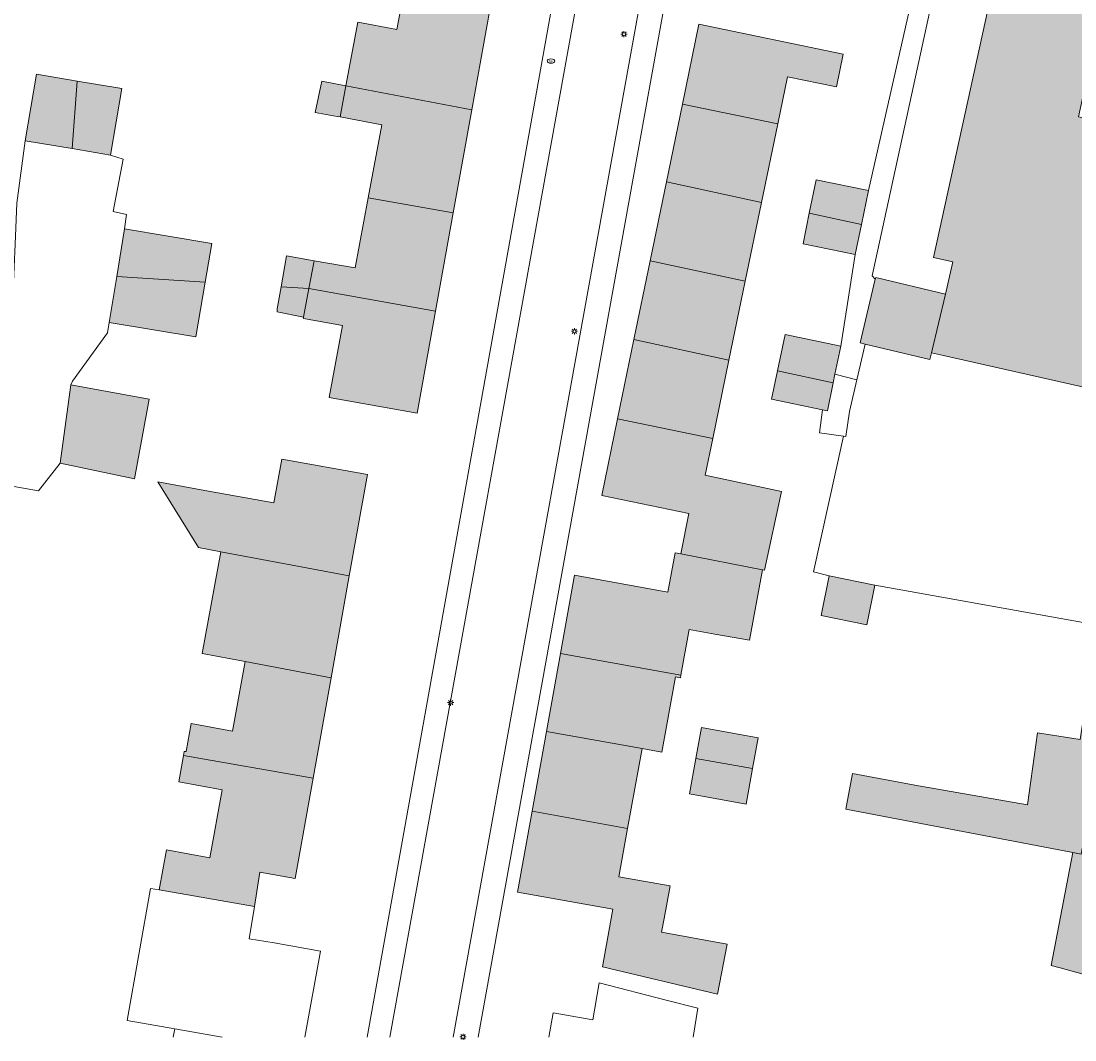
# Model space of a CAD drawing. Header units: metres. Extents: x 187482 to 189800, y 333582 to 335019.
# Tile 37 of 256: x 187979 to 188064, y 333584 to 333666. Entities that reach past the tile are written whole.
import ezdxf
from ezdxf.enums import TextEntityAlignment as Align

# ---------------------------------------------------------------- set-up
doc = ezdxf.new("R2010")
doc.units = ezdxf.units.M
doc.layers.get('0').update_dxf_attribs({"color": 252, "lineweight": 18})
for name, color, linetype, lineweight in [('B-WE-IE-MEUBILAIR-S', 252, 'Continuous', 18), ('B-WE-IE-TERREINAFSCHEIDING_KUNSTMATIG_HEKWERK-G', 252, 'IE-TERREINAFSCHEIDING_KUNSTMATIG-SO', 18), ('B-WE-IE-TERREINAFSCHEIDING_KUNSTMATIG_MUUR-G', 252, 'IE-TERREINAFSCHEIDING_KUNSTMATIG-SO', 18), ('B-WE-OG-BEBOUWING-GV', 252, 'Continuous', 18), ('B-WE-OG-TERREIN_ERF-GV', 252, 'Continuous', 18), ('B-WE-VH-GESLOTENVERHARDING_ASFALT-GV', 252, 'Continuous', 18), ('B-WE-VH-OPENVERHARDING_TEGEL-GV', 252, 'Continuous', 18)]:
    doc.layers.add(name, color=color, linetype=linetype, lineweight=lineweight)
doc.layers.add('B-WE-OG-BEBOUWING-V', color=7, linetype='Continuous', lineweight=18, true_color=0xf0f0f0)
doc.styles.add('NLCS-ISO', font='NLCS-ISO.ttf')
doc.linetypes.add('IE-TERREINAFSCHEIDING_KUNSTMATIG-SO', pattern='A,4,[82,NLCS.SHX,S=0.75,R=90,X=0,Y=0],4,-2', length=10)

# ---------------------------------------------------------------- blocks, each defined once
blk = doc.blocks.new('SIE-MEUBILAIR_PAAL_LICHTMAST-SO')
for points in [[(-0.62, 0), (-1, 0)], [(-0.71, 0.71), (-0.44, 0.44)], [(0, 1), (0, 0.62)], [(0.44, 0.44), (0.71, 0.71)], [(1, 0), (0.62, 0)], [(-0.71, -0.71), (-0.44, -0.44)], [(0, -0.62), (0, -1)], [(0.44, -0.44), (0.71, -0.71)]]:
    blk.add_lwpolyline(points)
blk.add_circle((0, 0), 0.5)
blk = doc.blocks.new('SIE-MEUBILAIR_PUT_BRANDKRAAN-SO')
blk.add_ellipse((0, 0), major_axis=(1.25, 0), ratio=0.54)
at = {"style": 'NLCS-ISO'}
blk.add_text('bk', height=0.75, dxfattribs=at).set_placement((0.03, 0), align=Align.MIDDLE_CENTER)

msp = doc.modelspace()

# ---------------------------------------------------------------- hatches: boundary and pattern name
at = {"layer": 'B-WE-OG-BEBOUWING-V'}
h = msp.add_hatch(color=256, dxfattribs=at)
h.dxf.hatch_style = 1
h.paths.add_polyline_path([(188005.536, 333660.839), (188015.706, 333658.894), (188017.157, 333666.966), (188010.616, 333668.16), (188010.196, 333668.236), (188009.664, 333665.388), (188006.496, 333665.98)], flags=17)
h.paths.add_polyline_path([(188005.638, 333670.129), (188001.91, 333670.782), (188001.525, 333668.586), (188005.25, 333667.933), (188005.556, 333669.679)], flags=16)
h = msp.add_hatch(color=256, dxfattribs=at)
h.dxf.hatch_style = 1
h.paths.add_polyline_path([(188080.727, 333665.558), (188072.896, 333667.269), (188070.696, 333656.996), (188064.717, 333658.321), (188066.914, 333668.577), (188058.148, 333670.493), (188057.868, 333669.214), (188053.004, 333646.963), (188054.557, 333646.598), (188053.959, 333644.001), (188052.832, 333639.261), (188053.817, 333639.034), (188065.744, 333636.338), (188067.287, 333643.6), (188071.734, 333642.553), (188076.381, 333642.554), (188091.39, 333639.954), (188091.981, 333643.158), (188076.854, 333645.788)], flags=17)
h = msp.add_hatch(color=256, dxfattribs=at)
h.dxf.hatch_style = 1
h.paths.add_polyline_path([(188032.728, 333659.352), (188040.417, 333657.767), (188041.2, 333661.561), (188045.16, 333660.744), (188045.692, 333663.39), (188034.058, 333665.805)], flags=17)
h = msp.add_hatch(color=256, dxfattribs=at)
h.dxf.hatch_style = 1
h.paths.add_polyline_path([(187983.419, 333655.754), (187983.838, 333661.21), (187980.543, 333661.762), (187979.642, 333656.387)], flags=17)
h = msp.add_hatch(color=256, dxfattribs=at)
h.dxf.hatch_style = 1
h.paths.add_polyline_path([(187983.838, 333661.21), (187983.419, 333655.754), (187986.538, 333655.232), (187987.438, 333660.607)], flags=17)
h = msp.add_hatch(color=256, dxfattribs=at)
h.dxf.hatch_style = 1
h.paths.add_polyline_path([(188005.536, 333660.839), (188003.607, 333661.208), (188003.062, 333658.68), (188004.835, 333658.352), (188005.068, 333658.309)], flags=17)
h = msp.add_hatch(color=256, dxfattribs=at)
h.dxf.hatch_style = 1
h.paths.add_polyline_path([(188014.209, 333650.563), (188015.706, 333658.894), (188005.536, 333660.839), (188005.068, 333658.309), (188008.435, 333657.686), (188007.339, 333651.771)], flags=17)
h = msp.add_hatch(color=256, dxfattribs=at)
h.dxf.hatch_style = 1
h.paths.add_polyline_path([(188031.433, 333653.07), (188039.102, 333651.392), (188040.417, 333657.767), (188032.728, 333659.352)], flags=17)
h = msp.add_hatch(color=256, dxfattribs=at)
h.dxf.hatch_style = 1
h.paths.add_polyline_path([(188031.433, 333653.07), (188030.119, 333646.693), (188037.794, 333645.05), (188039.102, 333651.392)], flags=17)
h = msp.add_hatch(color=256, dxfattribs=at)
h.dxf.hatch_style = 1
h.paths.add_polyline_path([(188042.968, 333650.545), (188047.175, 333649.625), (188047.736, 333652.376), (188043.517, 333653.236)], flags=17)
h = msp.add_hatch(color=256, dxfattribs=at)
h.dxf.hatch_style = 1
h.paths.add_polyline_path([(188012.781, 333642.621), (188014.209, 333650.563), (188007.339, 333651.771), (188006.294, 333646.127), (188002.969, 333646.702), (188002.553, 333644.457)], flags=17)
h = msp.add_hatch(color=256, dxfattribs=at)
h.dxf.hatch_style = 1
h.paths.add_polyline_path([(188047.175, 333649.625), (188042.968, 333650.545), (188042.464, 333648.071), (188046.683, 333647.212)], flags=17)
h = msp.add_hatch(color=256, dxfattribs=at)
h.dxf.hatch_style = 1
h.paths.add_polyline_path([(187987.032, 333645.41), (187994.173, 333644.972), (187994.698, 333648.087), (187987.669, 333649.272)], flags=17)
h = msp.add_hatch(color=256, dxfattribs=at)
h.dxf.hatch_style = 1
h.paths.add_polyline_path([(188000.75, 333647.091), (188000.313, 333644.595), (188002.553, 333644.457), (188002.969, 333646.702)], flags=17)
h = msp.add_hatch(color=256, dxfattribs=at)
h.dxf.hatch_style = 1
h.paths.add_polyline_path([(188028.807, 333640.329), (188036.477, 333638.663), (188037.794, 333645.05), (188030.119, 333646.693)], flags=17)
h = msp.add_hatch(color=256, dxfattribs=at)
h.dxf.hatch_style = 1
h.paths.add_polyline_path([(187994.173, 333644.972), (187987.032, 333645.41), (187986.422, 333641.718), (187993.425, 333640.537)], flags=17)
h = msp.add_hatch(color=256, dxfattribs=at)
h.dxf.hatch_style = 1
h.paths.add_polyline_path([(188048.299, 333645.211), (188047.075, 333640.062), (188047.49, 333639.964), (188052.704, 333638.723), (188052.832, 333639.261), (188053.959, 333644.001), (188048.33, 333645.34)], flags=17)
h = msp.add_hatch(color=256, dxfattribs=at)
h.dxf.hatch_style = 1
h.paths.add_polyline_path([(188002.125, 333642.146), (188002.553, 333644.457), (188000.313, 333644.595), (188000, 333642.81), (188000, 333642.56)], flags=17)
h = msp.add_hatch(color=256, dxfattribs=at)
h.dxf.hatch_style = 1
h.paths.add_polyline_path([(188004.196, 333635.649), (188011.299, 333634.373), (188012.781, 333642.621), (188002.553, 333644.457), (188002.125, 333642.146), (188002.105, 333642.038), (188005.273, 333641.457)], flags=17)
h = msp.add_hatch(color=256, dxfattribs=at)
h.dxf.hatch_style = 1
h.paths.add_polyline_path([(188027.485, 333633.914), (188035.172, 333632.341), (188036.477, 333638.663), (188028.807, 333640.329)], flags=17)
h = msp.add_hatch(color=256, dxfattribs=at)
h.dxf.hatch_style = 1
h.paths.add_polyline_path([(188045.043, 333637.531), (188045.519, 333639.804), (188041.014, 333640.748), (188040.399, 333637.812), (188044.897, 333636.835)], flags=17)
h = msp.add_hatch(color=256, dxfattribs=at)
h.dxf.hatch_style = 1
h.paths.add_polyline_path([(188044.897, 333636.835), (188040.399, 333637.812), (188039.92, 333635.523), (188044.043, 333634.659), (188044.425, 333634.579)], flags=17)
h = msp.add_hatch(color=256, dxfattribs=at)
h.dxf.hatch_style = 1
h.paths.add_polyline_path([(187983.334, 333636.665), (187982.473, 333630.356), (187988.469, 333629.072), (187989.658, 333635.513)], flags=17)
h = msp.add_hatch(color=256, dxfattribs=at)
h.dxf.hatch_style = 1
h.paths.add_polyline_path([(188032.586, 333623.023), (188039.198, 333621.731), (188039.352, 333621.701), (188040.733, 333628.06), (188034.561, 333629.379), (188035.172, 333632.341), (188027.485, 333633.914), (188026.211, 333627.733), (188033.251, 333626.283)], flags=17)
h = msp.add_hatch(color=256, dxfattribs=at)
h.dxf.hatch_style = 1
h.paths.add_polyline_path([(187995.428, 333623.189), (188005.816, 333621.233), (188007.284, 333629.44), (188000.359, 333630.679), (187999.723, 333627.128), (187994.43, 333628.075), (187990.355, 333628.828), (187993.645, 333623.525)], flags=17)
h = msp.add_hatch(color=256, dxfattribs=at)
h.dxf.hatch_style = 1
h.paths.add_polyline_path([(188005.816, 333621.233), (187995.428, 333623.189), (187993.942, 333614.966), (187997.41, 333614.311), (188004.343, 333613.002)], flags=17)
h = msp.add_hatch(color=256, dxfattribs=at)
h.dxf.hatch_style = 1
h.paths.add_polyline_path([(188022.867, 333614.975), (188032.602, 333613.222), (188033.256, 333616.907), (188035.336, 333616.541), (188038.145, 333616.05), (188039.198, 333621.731), (188032.586, 333623.023), (188032.131, 333623.112), (188031.548, 333619.933), (188024.004, 333621.291)], flags=17)
h = msp.add_hatch(color=256, dxfattribs=at)
h.dxf.hatch_style = 1
h.paths.add_polyline_path([(188048.268, 333620.483), (188044.576, 333621.238), (188043.919, 333618.031), (188047.612, 333617.276)], flags=17)
h = msp.add_hatch(color=256, dxfattribs=at)
h.dxf.hatch_style = 1
h.paths.add_polyline_path([(188032.602, 333613.222), (188022.867, 333614.975), (188021.733, 333608.673), (188029.458, 333607.281), (188031.067, 333606.991), (188032.162, 333613.07), (188032.564, 333613.005)], flags=17)
h = msp.add_hatch(color=256, dxfattribs=at)
h.dxf.hatch_style = 1
h.paths.add_polyline_path([(188004.343, 333613.002), (187997.41, 333614.311), (187996.393, 333608.701), (187993.051, 333609.308), (187992.641, 333607.04), (187992.487, 333607.046), (187992.428, 333606.723), (188002.891, 333604.889)], flags=17)
h = msp.add_hatch(color=256, dxfattribs=at)
h.dxf.hatch_style = 1
h.paths.add_polyline_path([(188045.912, 333602.405), (188054.251, 333600.81), (188064.258, 333598.896), (188064.936, 333598.766), (188065.574, 333602.203), (188072.832, 333601.023), (188073.863, 333606.619), (188066.955, 333607.699), (188067.315, 333610.003), (188065.207, 333610.332), (188064.847, 333608.028), (188061.399, 333608.567), (188060.596, 333602.753), (188051.494, 333604.344), (188046.465, 333605.278)], flags=17)
h = msp.add_hatch(color=256, dxfattribs=at)
h.dxf.hatch_style = 1
h.paths.add_polyline_path([(188020.571, 333602.221), (188028.297, 333600.826), (188029.458, 333607.281), (188021.733, 333608.673)], flags=17)
h = msp.add_hatch(color=256, dxfattribs=at)
h.dxf.hatch_style = 1
h.paths.add_polyline_path([(188038.387, 333605.672), (188038.838, 333608.152), (188034.255, 333608.985), (188033.803, 333606.498)], flags=17)
h = msp.add_hatch(color=256, dxfattribs=at)
h.dxf.hatch_style = 1
h.paths.add_polyline_path([(187990.451, 333595.874), (187998.146, 333594.527), (187998.594, 333597.303), (188001.443, 333596.793), (188002.891, 333604.889), (187992.428, 333606.723), (187992.039, 333604.589), (187995.545, 333603.961), (187994.561, 333598.465), (187991.038, 333599.096)], flags=17)
h = msp.add_hatch(color=256, dxfattribs=at)
h.dxf.hatch_style = 1
h.paths.add_polyline_path([(188033.803, 333606.498), (188033.282, 333603.631), (188037.865, 333602.798), (188038.387, 333605.672)], flags=17)
h = msp.add_hatch(color=256, dxfattribs=at)
h.dxf.hatch_style = 1
h.paths.add_polyline_path([(188028.297, 333600.826), (188020.571, 333602.221), (188019.395, 333595.687), (188027.101, 333594.3), (188026.266, 333589.666), (188035.548, 333587.44), (188036.327, 333591.499), (188031.028, 333592.45), (188031.255, 333593.552), (188031.729, 333596.196), (188027.597, 333596.933)], flags=17)
h = msp.add_hatch(color=256, dxfattribs=at)
h.dxf.hatch_style = 1
h.paths.add_polyline_path([(188064.258, 333598.896), (188062.51, 333589.757), (188063.231, 333589.58), (188067.393, 333588.423), (188067.605, 333591.605), (188073.794, 333591.036), (188075.554, 333600.581), (188072.832, 333601.023), (188065.574, 333602.203), (188064.936, 333598.766)], flags=17)

# ---------------------------------------------------------------- linework, layer by layer
at = {"layer": 'B-WE-IE-TERREINAFSCHEIDING_KUNSTMATIG_HEKWERK-G', "ltscale": 0.2, "flags": 128}
for points in [[(188046.683, 333647.212), (188045.519, 333639.804)], [(188047.49, 333639.964), (188046.805, 333637.073)]]:
    msp.add_lwpolyline(points, dxfattribs=at)
at = {"layer": 'B-WE-IE-TERREINAFSCHEIDING_KUNSTMATIG_MUUR-G', "ltscale": 0.2, "flags": 128}
for points in [[(188045.734, 333632.533), (188043.296, 333621.574), (188044.576, 333621.238)], [(188068.994, 333616.778), (188048.268, 333620.483)]]:
    msp.add_lwpolyline(points, dxfattribs=at)
at = {"layer": 'B-WE-OG-BEBOUWING-GV', "flags": 128}
for points in [[(188080.727, 333665.558), (188072.896, 333667.269), (188070.696, 333656.996), (188064.717, 333658.321), (188066.914, 333668.577), (188058.148, 333670.493), (188057.868, 333669.214), (188053.004, 333646.963), (188054.557, 333646.598), (188053.959, 333644.001), (188052.832, 333639.261), (188053.817, 333639.034), (188065.744, 333636.338), (188067.287, 333643.6), (188071.734, 333642.553), (188076.381, 333642.554), (188091.39, 333639.954), (188091.981, 333643.158), (188076.854, 333645.788)], [(188005.536, 333660.839), (188015.706, 333658.894), (188017.157, 333666.966), (188010.616, 333668.16), (188010.196, 333668.236), (188009.664, 333665.388), (188006.496, 333665.98)], [(188032.728, 333659.352), (188040.417, 333657.767), (188041.2, 333661.561), (188045.16, 333660.744), (188045.692, 333663.39), (188034.058, 333665.805)], [(187983.419, 333655.754), (187983.838, 333661.21), (187980.543, 333661.762), (187979.642, 333656.387)], [(187983.838, 333661.21), (187983.419, 333655.754), (187986.538, 333655.232), (187987.438, 333660.607)], [(188005.536, 333660.839), (188003.607, 333661.208), (188003.062, 333658.68), (188004.835, 333658.352), (188005.068, 333658.309)], [(188014.209, 333650.563), (188015.706, 333658.894), (188005.536, 333660.839), (188005.068, 333658.309), (188008.435, 333657.686), (188007.339, 333651.771)], [(188031.433, 333653.07), (188039.102, 333651.392), (188040.417, 333657.767), (188032.728, 333659.352)], [(188031.433, 333653.07), (188030.119, 333646.693), (188037.794, 333645.05), (188039.102, 333651.392)], [(188042.968, 333650.545), (188047.175, 333649.625), (188047.736, 333652.376), (188043.517, 333653.236)], [(188012.781, 333642.621), (188014.209, 333650.563), (188007.339, 333651.771), (188006.294, 333646.127), (188002.969, 333646.702), (188002.553, 333644.457)], [(188047.175, 333649.625), (188042.968, 333650.545), (188042.464, 333648.071), (188046.683, 333647.212)], [(187987.032, 333645.41), (187994.173, 333644.972), (187994.698, 333648.087), (187987.669, 333649.272)], [(188000.75, 333647.091), (188000.313, 333644.595), (188002.553, 333644.457), (188002.969, 333646.702)], [(188028.807, 333640.329), (188036.477, 333638.663), (188037.794, 333645.05), (188030.119, 333646.693)], [(187994.173, 333644.972), (187987.032, 333645.41), (187986.422, 333641.718), (187993.425, 333640.537)], [(188048.299, 333645.211), (188047.075, 333640.062), (188047.49, 333639.964), (188052.704, 333638.723), (188052.832, 333639.261), (188053.959, 333644.001), (188048.33, 333645.34)], [(188002.125, 333642.146), (188002.553, 333644.457), (188000.313, 333644.595), (188000, 333642.81), (188000, 333642.56)], [(188004.196, 333635.649), (188011.299, 333634.373), (188012.781, 333642.621), (188002.553, 333644.457), (188002.125, 333642.146), (188002.105, 333642.038), (188005.273, 333641.457)], [(188027.485, 333633.914), (188035.172, 333632.341), (188036.477, 333638.663), (188028.807, 333640.329)], [(188045.043, 333637.531), (188045.519, 333639.804), (188041.014, 333640.748), (188040.399, 333637.812), (188044.897, 333636.835)], [(188044.897, 333636.835), (188040.399, 333637.812), (188039.92, 333635.523), (188044.043, 333634.659), (188044.425, 333634.579)], [(187983.334, 333636.665), (187982.473, 333630.356), (187988.469, 333629.072), (187989.658, 333635.513)], [(188032.586, 333623.023), (188039.198, 333621.731), (188039.352, 333621.701), (188040.733, 333628.06), (188034.561, 333629.379), (188035.172, 333632.341), (188027.485, 333633.914), (188026.211, 333627.733), (188033.251, 333626.283)], [(187995.428, 333623.189), (188005.816, 333621.233), (188007.284, 333629.44), (188000.359, 333630.679), (187999.723, 333627.128), (187994.43, 333628.075), (187990.355, 333628.828), (187993.645, 333623.525)], [(188005.816, 333621.233), (187995.428, 333623.189), (187993.942, 333614.966), (187997.41, 333614.311), (188004.343, 333613.002)], [(188022.867, 333614.975), (188032.602, 333613.222), (188033.256, 333616.907), (188035.336, 333616.541), (188038.145, 333616.05), (188039.198, 333621.731), (188032.586, 333623.023), (188032.131, 333623.112), (188031.548, 333619.933), (188024.004, 333621.291)], [(188048.268, 333620.483), (188044.576, 333621.238), (188043.919, 333618.031), (188047.612, 333617.276)], [(188032.602, 333613.222), (188022.867, 333614.975), (188021.733, 333608.673), (188029.458, 333607.281), (188031.067, 333606.991), (188032.162, 333613.07), (188032.564, 333613.005)], [(188004.343, 333613.002), (187997.41, 333614.311), (187996.393, 333608.701), (187993.051, 333609.308), (187992.641, 333607.04), (187992.487, 333607.046), (187992.428, 333606.723), (188002.891, 333604.889)], [(188045.912, 333602.405), (188054.251, 333600.81), (188064.258, 333598.896), (188064.936, 333598.766), (188065.574, 333602.203), (188072.832, 333601.023), (188073.863, 333606.619), (188066.955, 333607.699), (188067.315, 333610.003), (188065.207, 333610.332), (188064.847, 333608.028), (188061.399, 333608.567), (188060.596, 333602.753), (188051.494, 333604.344), (188046.465, 333605.278)], [(188020.571, 333602.221), (188028.297, 333600.826), (188029.458, 333607.281), (188021.733, 333608.673)], [(188038.387, 333605.672), (188038.838, 333608.152), (188034.255, 333608.985), (188033.803, 333606.498)], [(187990.451, 333595.874), (187998.146, 333594.527), (187998.594, 333597.303), (188001.443, 333596.793), (188002.891, 333604.889), (187992.428, 333606.723), (187992.039, 333604.589), (187995.545, 333603.961), (187994.561, 333598.465), (187991.038, 333599.096)], [(188033.803, 333606.498), (188033.282, 333603.631), (188037.865, 333602.798), (188038.387, 333605.672)], [(188028.297, 333600.826), (188020.571, 333602.221), (188019.395, 333595.687), (188027.101, 333594.3), (188026.266, 333589.666), (188035.548, 333587.44), (188036.327, 333591.499), (188031.028, 333592.45), (188031.255, 333593.552), (188031.729, 333596.196), (188027.597, 333596.933)], [(188064.258, 333598.896), (188062.51, 333589.757), (188063.231, 333589.58), (188067.393, 333588.423), (188067.605, 333591.605), (188073.794, 333591.036), (188075.554, 333600.581), (188072.832, 333601.023), (188065.574, 333602.203), (188064.936, 333598.766)]]:
    msp.add_lwpolyline(points, close=True, dxfattribs=at)
for points in [[(188002.233, 333583.97), (188003.484, 333590.927), (187999.754, 333591.598), (187997.733, 333591.925), (187998.146, 333594.527), (187990.451, 333595.874), (187989.762, 333595.995), (187987.88, 333585.326), (187991.715, 333584.649)], [(188033.596, 333583.97), (188033.977, 333586.314), (188031.405, 333586.953), (188026.008, 333588.36), (188025.479, 333585.369), (188022.279, 333585.935), (188021.931, 333583.97)], [(187995.558, 333583.97), (187991.715, 333584.649), (187991.595, 333583.97)]]:
    msp.add_lwpolyline(points, dxfattribs=at)
at = {"layer": 'B-WE-OG-BEBOUWING-GV'}
msp.add_lwpolyline([(187991.715, 333584.649), (187995.558, 333583.97)], dxfattribs=at)
at = {"layer": 'B-WE-OG-TERREIN_ERF-GV', "flags": 128}
for points in [[(188007.258, 333583.97), (188023.621, 333675.367)], [(188068.994, 333616.778), (188048.268, 333620.483), (188047.612, 333617.276), (188043.919, 333618.031), (188044.576, 333621.238), (188043.296, 333621.574), (188045.734, 333632.533), (188043.796, 333632.803), (188044.043, 333634.659), (188039.92, 333635.523), (188040.399, 333637.812), (188041.014, 333640.748), (188045.519, 333639.804), (188046.683, 333647.212), (188042.464, 333648.071), (188042.968, 333650.545), (188043.517, 333653.236), (188047.736, 333652.376), (188051.847, 333670.468), (188034.719, 333674.455)], [(188017.157, 333666.966), (188015.706, 333658.894), (188014.209, 333650.563), (188012.781, 333642.621), (188011.299, 333634.373), (188004.196, 333635.649), (188005.273, 333641.457), (188002.105, 333642.038), (188002.125, 333642.146), (188000, 333642.56), (188000, 333642.81), (188000.313, 333644.595), (188000.75, 333647.091), (188002.969, 333646.702), (188006.294, 333646.127), (188007.339, 333651.771), (188008.435, 333657.686), (188005.068, 333658.309), (188004.835, 333658.352), (188003.062, 333658.68), (188003.607, 333661.208), (188005.536, 333660.839), (188006.496, 333665.98), (188009.664, 333665.388), (188010.196, 333668.236)], [(187978.964, 333651.356), (187979.642, 333656.387), (187980.543, 333661.762), (187983.838, 333661.21), (187987.438, 333660.607), (187986.538, 333655.232), (187987.539, 333654.89), (187986.728, 333650.673), (187987.816, 333650.443), (187987.669, 333649.272), (187994.698, 333648.087), (187994.173, 333644.972), (187993.425, 333640.537), (187986.422, 333641.718), (187986.277, 333640.879), (187983.448, 333636.959), (187983.334, 333636.665), (187989.658, 333635.513), (187988.469, 333629.072), (187982.473, 333630.356), (187980.704, 333628.098), (187940.299, 333635.251)], [(187991.595, 333583.97), (187991.715, 333584.649), (187987.88, 333585.326), (187989.762, 333595.995), (187990.451, 333595.874), (187991.038, 333599.096), (187994.561, 333598.465), (187995.545, 333603.961), (187992.039, 333604.589), (187992.428, 333606.723), (187992.487, 333607.046), (187992.641, 333607.04), (187993.051, 333609.308), (187996.393, 333608.701), (187997.41, 333614.311), (187993.942, 333614.966), (187995.428, 333623.189), (187993.645, 333623.525), (187990.355, 333628.828), (187994.43, 333628.075), (187999.723, 333627.128), (188000.359, 333630.679), (188007.284, 333629.44), (188005.816, 333621.233), (188004.343, 333613.002), (188002.891, 333604.889), (188001.443, 333596.793), (187998.594, 333597.303), (187998.146, 333594.527), (187997.733, 333591.925), (187999.754, 333591.598), (188003.484, 333590.927), (188002.233, 333583.97)], [(188067.393, 333588.423), (188063.231, 333589.58), (188062.51, 333589.757), (188064.258, 333598.896), (188054.251, 333600.81), (188045.912, 333602.405), (188046.465, 333605.278), (188051.494, 333604.344), (188060.596, 333602.753), (188061.399, 333608.567), (188064.847, 333608.028)], [(188021.931, 333583.97), (188022.279, 333585.935), (188025.479, 333585.369), (188026.008, 333588.36), (188031.405, 333586.953), (188033.977, 333586.314), (188033.596, 333583.97)]]:
    msp.add_lwpolyline(points, dxfattribs=at)
at = {"layer": 'B-WE-OG-TERREIN_ERF-GV'}
msp.add_lwpolyline([(188032.28, 333672.941), (188016.224, 333583.97)], dxfattribs=at)
at = {"layer": 'B-WE-OG-TERREIN_ERF-GV', "flags": 128}
for points in [[(188048.299, 333645.211), (188048.055, 333645.482), (188053.407, 333670.105), (188051.847, 333670.468), (188047.736, 333652.376), (188047.175, 333649.625), (188046.683, 333647.212), (188045.519, 333639.804), (188045.043, 333637.531), (188046.805, 333637.073), (188047.49, 333639.964), (188047.075, 333640.062)], [(188057.868, 333669.214), (188053.407, 333670.105), (188048.055, 333645.482), (188048.299, 333645.211), (188048.33, 333645.34), (188053.959, 333644.001), (188054.557, 333646.598), (188053.004, 333646.963)], [(188031.433, 333653.07), (188032.728, 333659.352), (188034.058, 333665.805), (188045.692, 333663.39), (188045.16, 333660.744), (188041.2, 333661.561), (188040.417, 333657.767), (188039.102, 333651.392), (188037.794, 333645.05), (188036.477, 333638.663), (188035.172, 333632.341), (188034.561, 333629.379), (188040.733, 333628.06), (188039.352, 333621.701), (188039.198, 333621.731), (188038.145, 333616.05), (188035.336, 333616.541), (188033.256, 333616.907), (188032.602, 333613.222), (188032.564, 333613.005), (188032.162, 333613.07), (188031.067, 333606.991), (188029.458, 333607.281), (188028.297, 333600.826), (188027.597, 333596.933), (188031.729, 333596.196), (188031.255, 333593.552), (188031.028, 333592.45), (188036.327, 333591.499), (188035.548, 333587.44), (188026.266, 333589.666), (188027.101, 333594.3), (188019.395, 333595.687), (188020.571, 333602.221), (188021.733, 333608.673), (188022.867, 333614.975), (188024.004, 333621.291), (188031.548, 333619.933), (188032.131, 333623.112), (188032.586, 333623.023), (188033.251, 333626.283), (188026.211, 333627.733), (188027.485, 333633.914), (188028.807, 333640.329), (188030.119, 333646.693)], [(187978.964, 333651.356), (187978.828, 333648.044), (187978.677, 333644.379), (187978.555, 333641.397), (187977.342, 333641.452), (187977.088, 333635.948), (187971.452, 333636.208), (187940.99, 333639.435), (187940.299, 333635.251), (187980.704, 333628.098), (187982.473, 333630.356), (187983.334, 333636.665), (187983.448, 333636.959), (187986.277, 333640.879), (187986.422, 333641.718), (187987.032, 333645.41), (187987.669, 333649.272), (187987.816, 333650.443), (187986.728, 333650.673), (187987.539, 333654.89), (187986.538, 333655.232), (187983.419, 333655.754), (187979.642, 333656.387)], [(188069.731, 333620.859), (188071.424, 333630.235), (188072.934, 333637.496), (188077.048, 333639.182), (188097.076, 333635.403), (188097.726, 333642.102), (188091.981, 333643.158), (188091.39, 333639.954), (188076.381, 333642.554), (188071.734, 333642.553), (188067.287, 333643.6), (188065.744, 333636.338), (188053.817, 333639.034), (188052.832, 333639.261), (188052.704, 333638.723), (188047.49, 333639.964), (188046.805, 333637.073), (188046.202, 333634.528), (188045.92, 333632.507), (188045.734, 333632.533), (188043.296, 333621.574), (188044.576, 333621.238), (188048.268, 333620.483), (188068.994, 333616.778)], [(188046.805, 333637.073), (188045.043, 333637.531), (188044.897, 333636.835), (188044.425, 333634.579), (188044.043, 333634.659), (188043.796, 333632.803), (188045.734, 333632.533), (188045.92, 333632.507), (188046.202, 333634.528)], [(188038.387, 333605.672), (188037.865, 333602.798), (188033.282, 333603.631), (188033.803, 333606.498), (188034.255, 333608.985), (188038.838, 333608.152)]]:
    msp.add_lwpolyline(points, close=True, dxfattribs=at)
at = {"layer": 'B-WE-VH-GESLOTENVERHARDING_ASFALT-GV', "flags": 128}
msp.add_lwpolyline([(188014.2, 333583.97), (188029.902, 333670.912), (188024.956, 333671.842), (188009.074, 333583.97)], dxfattribs=at)
at = {"layer": 'B-WE-VH-OPENVERHARDING_TEGEL-GV', "flags": 128}
for points in [[(188023.621, 333675.367), (188007.258, 333583.97)], [(188009.074, 333583.97), (188024.956, 333671.842), (188025.486, 333674.774)], [(188016.224, 333583.97), (188032.28, 333672.941)]]:
    msp.add_lwpolyline(points, dxfattribs=at)
at = {"layer": 'B-WE-VH-OPENVERHARDING_TEGEL-GV'}
msp.add_lwpolyline([(188030.312, 333673.179), (188029.902, 333670.912), (188014.2, 333583.97)], dxfattribs=at)

# ---------------------------------------------------------------- block references
at = {"layer": 'B-WE-IE-MEUBILAIR-S', "xscale": 0.25, "yscale": 0.25, "zscale": 0.25}
for name, p in [('SIE-MEUBILAIR_PAAL_LICHTMAST-SO', (188028, 333665)), ('SIE-MEUBILAIR_PUT_BRANDKRAAN-SO', (188022.103, 333662.826)), ('SIE-MEUBILAIR_PAAL_LICHTMAST-SO', (188024, 333641)), ('SIE-MEUBILAIR_PAAL_LICHTMAST-SO', (188014, 333611)), ('SIE-MEUBILAIR_PAAL_LICHTMAST-SO', (188015, 333584))]:
    msp.add_blockref(name, p, dxfattribs=at)

doc.saveas('drawing.dxf')
